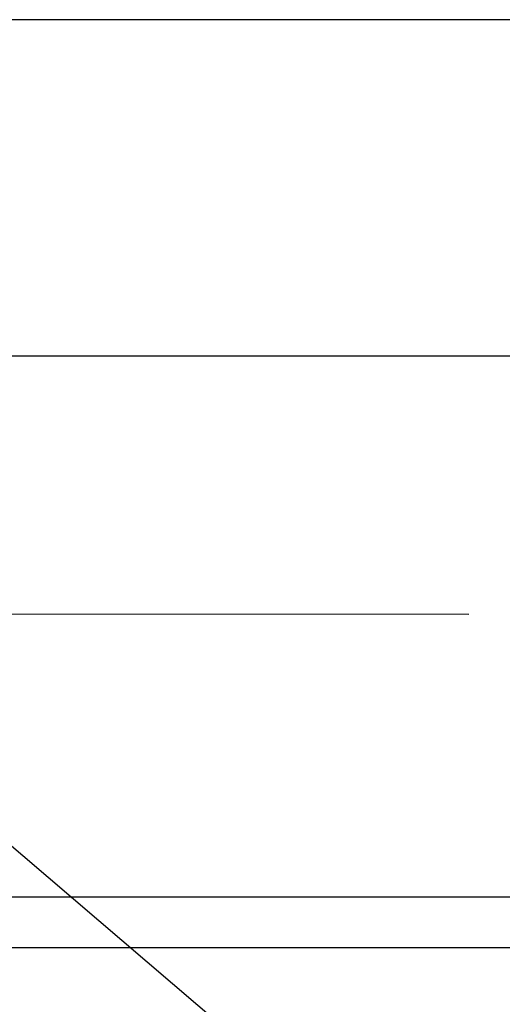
# Model space of a CAD drawing. Header units: inches. Extents: x -7205 to -1528, y -2875 to 5222.
# Tile 9 of 104: x -5794 to -5650, y -2595 to -2303. Entities that reach past the tile are written whole.
import ezdxf

# ---------------------------------------------------------------- set-up
doc = ezdxf.new("R2010")
doc.units = ezdxf.units.IN
doc.layers.add('1', color=7, linetype='Continuous')
doc.dimstyles.get("Standard").update_dxf_attribs({"dimtxt": 0.18, "dimasz": 0.18, "dimexe": 0.18, "dimexo": 0.0625, "dimgap": 0.09, "dimtad": 0, "dimtih": 1, "dimtoh": 1, "dimdec": 4, "dimzin": 0, "dimdsep": 46, "dimtxsty": 'Standard', "dimcen": 0.09, "dimadec": 0, "dimazin": 0, "dimtfac": 1, "dimtdec": 4, "dimtofl": 0, "dimtmove": 0, "dimatfit": 3, "dimfxl": 1, "dimtolj": 1, "dimtzin": 0, "dimarcsym": 0})

msp = doc.modelspace()

# ---------------------------------------------------------------- linework, layer by layer
at = {"color": 7, "linetype": 'Continuous'}
for p, q in [((-5688.25, -2302.79), (-5835.53, -2302.79)), ((-5613.94, -2302.79), (-5688.25, -2302.79)), ((-5688.25, -2402.79), (-5833.5, -2402.79)), ((-5613.94, -2402.79), (-5688.25, -2402.79)), ((-5998.2, -2563.49), (-5398.2, -2563.49)), ((-5797.1, -2578.49), (-5398.2, -2578.49))]:
    msp.add_line(p, q, dxfattribs=at)

# ---------------------------------------------------------------- leaders
at = {"layer": '1', "color": 7, "linetype": 'Continuous', "has_arrowhead": 0}
for points in [[(-5817.2, -2479.39), (-5660.04, -2479.48)], [(-5817.1, -2530.43), (-5605.29, -2711.06)]]:
    msp.add_leader(points, dimstyle='Standard', dxfattribs=at)

doc.saveas('drawing.dxf')
